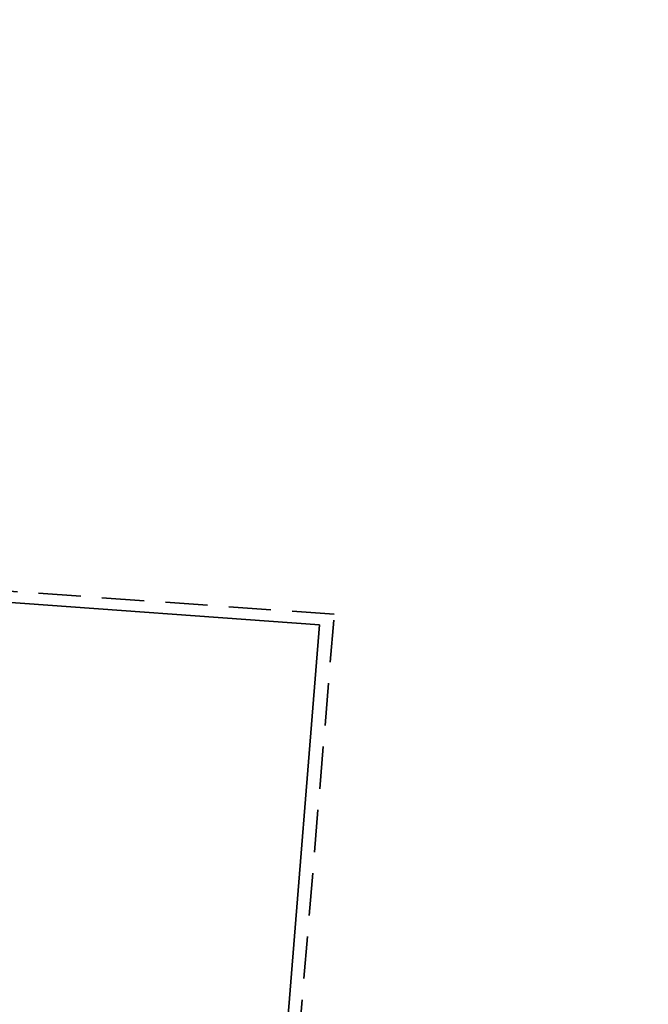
# Model space of a CAD drawing. Header units: centimetres. Extents: x -23924 to 38343, y -27758 to 22869.
# Tile 153 of 256: x 1015 to 1581, y -22334 to -21447. Entities that reach past the tile are written whole.
import ezdxf

# ---------------------------------------------------------------- set-up
doc = ezdxf.new("R2010")
doc.units = ezdxf.units.CM
doc.linetypes.add('IS-DASHED', pattern=[19.05, 12.7, -6.35])
doc.layers.add('IS-ct-powrót', color=30, linetype='IS-DASHED', lineweight=35)
doc.layers.add('IS-ct-zasilanie', color=20, linetype='Continuous', lineweight=35)

msp = doc.modelspace()

# ---------------------------------------------------------------- linework, layer by layer
at = {"layer": 'IS-ct-powrót', "ltscale": 3}
for p, q in [((1298.25, -21982.58), (253.73, -21907.91)), ((1218.53, -22936.91), (1298.25, -21982.58))]:
    msp.add_line(p, q, dxfattribs=at)
at = {"layer": 'IS-ct-zasilanie'}
for p, q in [((1285.06, -21991.93), (243.05, -21917.45)), ((1208.6, -22936.03), (1285.06, -21991.93))]:
    msp.add_line(p, q, dxfattribs=at)

doc.saveas('drawing.dxf')
